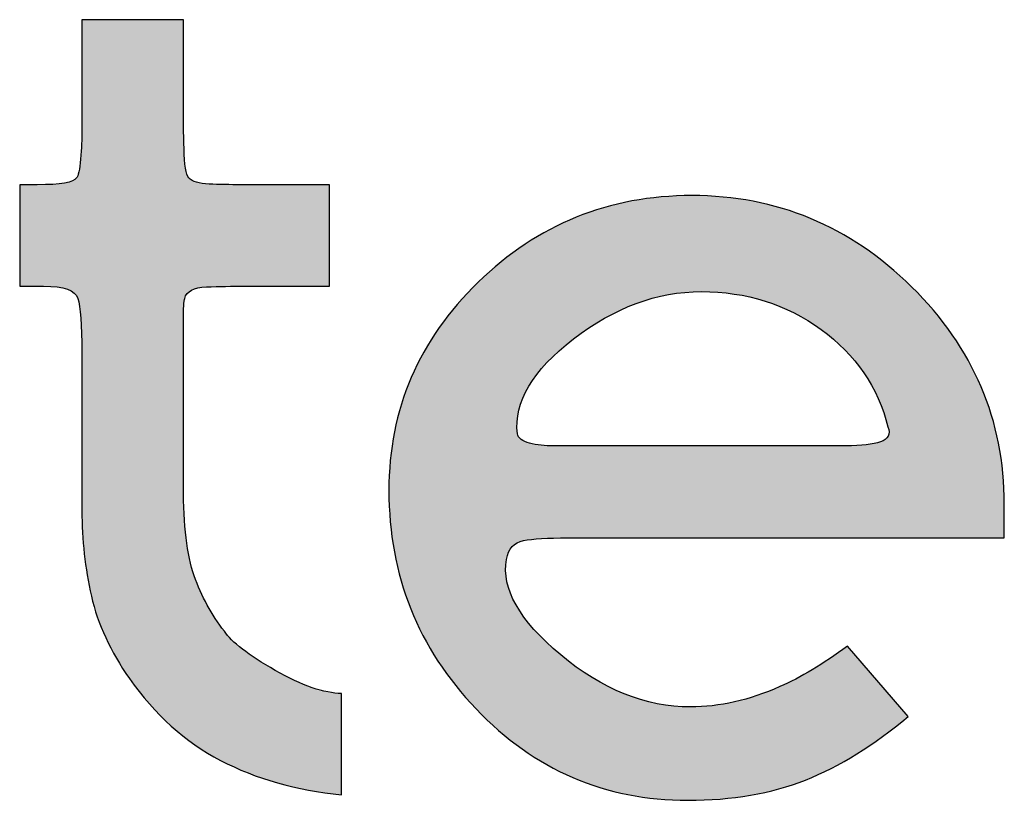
# Model space of a CAD drawing. Header units: millimetres. Extents: x -125 to 300, y 6 to 90.
# Tile 29 of 132: x -8.871 to -8.431, y 22.973 to 23.321. Entities that reach past the tile are written whole.
import ezdxf

# ---------------------------------------------------------------- set-up
doc = ezdxf.new("R2010")
doc.units = ezdxf.units.MM
doc.layers.get('0').update_dxf_attribs({"lineweight": 0})
doc.layers.add('Plano5', color=1, linetype='Continuous')

# ---------------------------------------------------------------- blocks, each defined once
blk = doc.blocks.new('JMULLER')
at = {"layer": 'Plano5', "linetype": 'Continuous', "lineweight": 0}
h = blk.add_hatch(color=7, dxfattribs=at)
h.dxf.hatch_style = 1
edge = h.paths.add_edge_path()
edge.add_spline(control_points=[(144.01603, -14.60474), (144.01603, -14.60474), (144.01603, -14.60474), (144.01603, -14.60474), (144.01603, -14.60474), (144.01715, -14.60028), (144.02161, -14.59791), (144.02956, -14.59763)], knot_values=[0.225, 0.225, 0.225, 0.225, 0.2375, 0.2375, 0.2375, 0.2376, 0.25, 0.25, 0.25, 0.25], degree=3, periodic=0)
edge.add_spline(control_points=[(144.02956, -14.59763), (144.02956, -14.59763), (144.02956, -14.59763), (144.02956, -14.59763), (144.02956, -14.59763), (144.03347, -14.59749), (144.03741, -14.59738), (144.04137, -14.59731)], knot_values=[0.2125, 0.2125, 0.2125, 0.2125, 0.21875, 0.21875, 0.21875, 0.21885, 0.225, 0.225, 0.225, 0.225], degree=3, periodic=0)
edge.add_spline(control_points=[(144.04137, -14.59731), (144.04533, -14.59724), (144.04931, -14.59721), (144.05328, -14.59721), (144.05328, -14.59721), (144.05328, -14.59721), (144.10561, -14.59721), (144.10561, -14.59721), (144.10561, -14.59721), (144.10561, -14.59721), (144.10561, -14.59721), (144.10561, -14.59721)], knot_values=[0.175, 0.175, 0.175, 0.175, 0.1875, 0.1875, 0.1875, 0.1876, 0.2, 0.2, 0.2, 0.2001, 0.2125, 0.2125, 0.2125, 0.2125], degree=3, periodic=0)
edge.add_spline(control_points=[(144.10561, -14.59721), (144.10561, -14.5972), (144.10561, -14.53445), (144.10561, -14.53445), (144.10561, -14.53445), (144.10561, -14.53445), (144.10561, -14.53445), (144.10561, -14.53445)], knot_values=[0.15, 0.15, 0.15, 0.15, 0.1625, 0.1625, 0.1625, 0.1626, 0.175, 0.175, 0.175, 0.175], degree=3, periodic=0)
edge.add_spline(control_points=[(144.10561, -14.53445), (144.10561, -14.53445), (144.05119, -14.53445), (144.05119, -14.53445), (144.05119, -14.53445)], knot_values=[0.125, 0.125, 0.125, 0.125, 0.1375, 0.15, 0.15, 0.15, 0.15], degree=3, periodic=0)
edge.add_spline(control_points=[(144.05119, -14.53445), (144.04757, -14.53445), (144.04408, -14.53441), (144.04073, -14.53434)], knot_values=[0.1125, 0.1125, 0.1125, 0.1125, 0.125, 0.125, 0.125, 0.125], degree=3, periodic=0)
edge.add_spline(control_points=[(144.04073, -14.53434), (144.03738, -14.53427), (144.03417, -14.53417), (144.0311, -14.53403), (144.0311, -14.53403), (144.02496, -14.53375), (144.02078, -14.53249), (144.01854, -14.53026)], knot_values=[0.075, 0.075, 0.075, 0.075, 0.0875, 0.0875, 0.0875, 0.0876, 0.1125, 0.1125, 0.1125, 0.1125], degree=3, periodic=0)
edge.add_spline(control_points=[(144.01854, -14.53026), (144.01854, -14.53026), (144.01854, -14.53026), (144.01854, -14.53026), (144.01854, -14.53026), (144.01687, -14.52803), (144.01589, -14.52203), (144.01561, -14.51227)], knot_values=[0.05, 0.05, 0.05, 0.05, 0.0625, 0.0625, 0.0625, 0.0626, 0.075, 0.075, 0.075, 0.075], degree=3, periodic=0)
edge.add_spline(control_points=[(144.01561, -14.51227), (144.01561, -14.51227), (144.01561, -14.51227), (144.01561, -14.51227), (144.01561, -14.51227), (144.01548, -14.50739), (144.01537, -14.50268), (144.0153, -14.49814)], knot_values=[0.0375, 0.0375, 0.0375, 0.0375, 0.04375, 0.04375, 0.04375, 0.04385, 0.05, 0.05, 0.05, 0.05], degree=3, periodic=0)
edge.add_spline(control_points=[(144.0153, -14.49814), (144.01524, -14.49361), (144.0152, -14.48925), (144.0152, -14.48507), (144.0152, -14.48507), (144.0152, -14.48507), (144.0152, -14.43235), (144.0152, -14.43235)], knot_values=[0, 0, 0, 0, 0.0125, 0.0125, 0.0125, 0.0126, 0.0375, 0.0375, 0.0375, 0.0375], degree=3, periodic=0)
edge.add_spline(control_points=[(144.0152, -14.43235), (144.0152, -14.43235), (144.0152, -14.43235), (144.0152, -14.43235), (144.0152, -14.43235), (143.95241, -14.43235), (143.95241, -14.43235), (143.95241, -14.43235), (143.95241, -14.43235), (143.95241, -14.48339), (143.95241, -14.4834)], knot_values=[0.95, 0.95, 0.95, 0.95, 0.962501, 0.962501, 0.962501, 0.975001, 0.975001, 0.975001, 0.975101, 1, 1, 1, 1], degree=3, periodic=0)
edge.add_spline(control_points=[(143.95241, -14.4834), (143.95241, -14.4834), (143.95241, -14.4834), (143.95241, -14.4834), (143.95241, -14.4834), (143.95241, -14.48563), (143.95241, -14.49149), (143.95241, -14.50097)], knot_values=[0.925, 0.925, 0.925, 0.925, 0.937501, 0.937501, 0.937501, 0.937601, 0.95, 0.95, 0.95, 0.95], degree=3, periodic=0)
edge.add_spline(control_points=[(143.95241, -14.50097), (143.95241, -14.50097), (143.95241, -14.50097), (143.95241, -14.50097), (143.95241, -14.50097), (143.95241, -14.50348), (143.95234, -14.5062), (143.9522, -14.50913)], knot_values=[0.9125, 0.9125, 0.9125, 0.9125, 0.91875, 0.91875, 0.91875, 0.91885, 0.925, 0.925, 0.925, 0.925], degree=3, periodic=0)
edge.add_spline(control_points=[(143.9522, -14.50913), (143.95206, -14.51206), (143.95185, -14.5152), (143.95157, -14.51855), (143.95157, -14.51855), (143.95102, -14.52524), (143.95018, -14.52915), (143.94906, -14.53026)], knot_values=[0.875, 0.875, 0.875, 0.875, 0.8875, 0.8875, 0.8875, 0.8876, 0.9125, 0.9125, 0.9125, 0.9125], degree=3, periodic=0)
edge.add_spline(control_points=[(143.94906, -14.53026), (143.94906, -14.53026), (143.94906, -14.53026), (143.94906, -14.53026), (143.94906, -14.53026), (143.94739, -14.53305), (143.9393, -14.53445), (143.92479, -14.53445)], knot_values=[0.85, 0.85, 0.85, 0.85, 0.8625, 0.8625, 0.8625, 0.8626, 0.875, 0.875, 0.875, 0.875], degree=3, periodic=0)
edge.add_spline(control_points=[(143.92479, -14.53445), (143.92479, -14.53445), (143.92479, -14.53445), (143.92479, -14.53445), (143.92479, -14.53445), (143.9234, -14.53445), (143.92179, -14.53445), (143.91998, -14.53445)], knot_values=[0.8375, 0.8375, 0.8375, 0.8375, 0.84375, 0.84375, 0.84375, 0.84385, 0.85, 0.85, 0.85, 0.85], degree=3, periodic=0)
edge.add_spline(control_points=[(143.91998, -14.53445), (143.91816, -14.53445), (143.91614, -14.53445), (143.91391, -14.53445), (143.91391, -14.53445), (143.91391, -14.53445), (143.91391, -14.5972), (143.91391, -14.59721)], knot_values=[0.8, 0.8, 0.8, 0.8, 0.8125, 0.8125, 0.8125, 0.8126, 0.8375, 0.8375, 0.8375, 0.8375], degree=3, periodic=0)
edge.add_spline(control_points=[(143.91391, -14.59721), (143.91391, -14.59721), (143.91391, -14.59721), (143.91391, -14.59721), (143.91391, -14.59721), (143.91711, -14.59721), (143.92214, -14.59721), (143.92869, -14.59721)], knot_values=[0.775, 0.775, 0.775, 0.775, 0.7875, 0.7875, 0.7875, 0.7876, 0.8, 0.8, 0.8, 0.8], degree=3, periodic=0)
edge.add_spline(control_points=[(143.92869, -14.59721), (143.92869, -14.59721), (143.92869, -14.59721), (143.92869, -14.59721), (143.92869, -14.59721), (143.94125, -14.59721), (143.94837, -14.59972), (143.9499, -14.60474)], knot_values=[0.75, 0.75, 0.75, 0.75, 0.7625, 0.7625, 0.7625, 0.7626, 0.775, 0.775, 0.775, 0.775], degree=3, periodic=0)
edge.add_spline(control_points=[(143.9499, -14.60474), (143.9499, -14.60474), (143.9499, -14.60474), (143.9499, -14.60474), (143.9499, -14.60474), (143.95157, -14.60976), (143.95241, -14.62092), (143.95241, -14.63822)], knot_values=[0.725, 0.725, 0.725, 0.725, 0.7375, 0.7375, 0.7375, 0.7376, 0.75, 0.75, 0.75, 0.75], degree=3, periodic=0)
edge.add_spline(control_points=[(143.95241, -14.63822), (143.95241, -14.63822), (143.95241, -14.63822), (143.95241, -14.63822), (143.95241, -14.63822), (143.95241, -14.63989), (143.95241, -14.64191), (143.95241, -14.64428)], knot_values=[0.7125, 0.7125, 0.7125, 0.7125, 0.71875, 0.71875, 0.71875, 0.71885, 0.725, 0.725, 0.725, 0.725], degree=3, periodic=0)
edge.add_spline(control_points=[(143.95241, -14.64428), (143.95241, -14.64665), (143.95241, -14.64937), (143.95241, -14.65244), (143.95241, -14.65244), (143.95241, -14.65411), (143.95241, -14.656), (143.95241, -14.65809)], knot_values=[0.6875, 0.6875, 0.6875, 0.6875, 0.7, 0.7, 0.7, 0.7001, 0.7125, 0.7125, 0.7125, 0.7125], degree=3, periodic=0)
edge.add_spline(control_points=[(143.95241, -14.65809), (143.95241, -14.66018), (143.95241, -14.66249), (143.95241, -14.665), (143.95241, -14.665), (143.95241, -14.66555), (143.95241, -14.66625), (143.95241, -14.66709)], knot_values=[0.6625, 0.6625, 0.6625, 0.6625, 0.675, 0.675, 0.675, 0.6751, 0.6875, 0.6875, 0.6875, 0.6875], degree=3, periodic=0)
edge.add_spline(control_points=[(143.95241, -14.66709), (143.95241, -14.66792), (143.95241, -14.6689), (143.95241, -14.67002), (143.95241, -14.67002), (143.95241, -14.67002), (143.95241, -14.71102), (143.95241, -14.71102)], knot_values=[0.625, 0.625, 0.625, 0.625, 0.6375, 0.6375, 0.6375, 0.6376, 0.6625, 0.6625, 0.6625, 0.6625], degree=3, periodic=0)
edge.add_spline(control_points=[(143.95241, -14.71102), (143.95241, -14.71102), (143.95241, -14.71102), (143.95241, -14.71102), (143.95241, -14.71549), (143.95241, -14.72386), (143.95241, -14.73613)], knot_values=[0.6, 0.6, 0.6, 0.6, 0.6125, 0.6125, 0.6125, 0.625, 0.625, 0.625, 0.625], degree=3, periodic=0)
edge.add_spline(control_points=[(143.95241, -14.73613), (143.95241, -14.73613), (143.95241, -14.73613), (143.95241, -14.73613), (143.95241, -14.73613), (143.95241, -14.75398), (143.95436, -14.77156), (143.95827, -14.78885)], knot_values=[0.575, 0.575, 0.575, 0.575, 0.5875, 0.5875, 0.5875, 0.5876, 0.6, 0.6, 0.6, 0.6], degree=3, periodic=0)
edge.add_spline(control_points=[(143.95827, -14.78885), (143.95827, -14.78885), (143.95827, -14.78885), (143.95827, -14.78885), (143.95827, -14.78885), (143.96218, -14.80615), (143.97014, -14.82316), (143.98185, -14.8399)], knot_values=[0.55, 0.55, 0.55, 0.55, 0.5625, 0.5625, 0.5625, 0.5626, 0.575, 0.575, 0.575, 0.575], degree=3, periodic=0)
edge.add_spline(control_points=[(143.98185, -14.8399), (143.98185, -14.8399), (143.98185, -14.8399), (143.98185, -14.8399), (143.98185, -14.8399), (143.99761, -14.86222), (144.01631, -14.87909), (144.03822, -14.89053)], knot_values=[0.525, 0.525, 0.525, 0.525, 0.5375, 0.5375, 0.5375, 0.5376, 0.55, 0.55, 0.55, 0.55], degree=3, periodic=0)
edge.add_spline(control_points=[(144.03822, -14.89053), (144.03822, -14.89053), (144.03822, -14.89053), (144.03822, -14.89053), (144.03822, -14.89053), (144.06012, -14.90197), (144.08509, -14.90908), (144.11314, -14.91187)], knot_values=[0.5, 0.5, 0.5, 0.5, 0.5125, 0.5125, 0.5125, 0.5126, 0.525, 0.525, 0.525, 0.525], degree=3, periodic=0)
edge.add_spline(control_points=[(144.11314, -14.91187), (144.11314, -14.91187), (144.11314, -14.91187), (144.11314, -14.91187), (144.11314, -14.91187), (144.11314, -14.91187), (144.11314, -14.84911), (144.11314, -14.84911)], knot_values=[0.475, 0.475, 0.475, 0.475, 0.4875, 0.4875, 0.4875, 0.4876, 0.5, 0.5, 0.5, 0.5], degree=3, periodic=0)
edge.add_spline(control_points=[(144.11314, -14.84911), (144.11314, -14.84911), (144.1024, -14.84911), (144.08886, -14.84436), (144.07212, -14.83488)], knot_values=[0.45, 0.45, 0.45, 0.45, 0.4625, 0.475, 0.475, 0.475, 0.475], degree=3, periodic=0)
edge.add_spline(control_points=[(144.07212, -14.83488), (144.07212, -14.83488), (144.07212, -14.83488), (144.07212, -14.83488), (144.07212, -14.83488), (144.05552, -14.8254), (144.04505, -14.81731), (144.04059, -14.81061)], knot_values=[0.425, 0.425, 0.425, 0.425, 0.4375, 0.4375, 0.4375, 0.4376, 0.45, 0.45, 0.45, 0.45], degree=3, periodic=0)
edge.add_spline(control_points=[(144.04059, -14.81061), (144.04059, -14.81061), (144.04059, -14.81061), (144.04059, -14.81061), (144.04059, -14.81061), (144.03263, -14.80057), (144.02649, -14.78913), (144.02189, -14.7763)], knot_values=[0.4, 0.4, 0.4, 0.4, 0.4125, 0.4125, 0.4125, 0.4126, 0.425, 0.425, 0.425, 0.425], degree=3, periodic=0)
edge.add_spline(control_points=[(144.02189, -14.7763), (144.02189, -14.7763), (144.02189, -14.7763), (144.02189, -14.7763), (144.02189, -14.7763), (144.01743, -14.76347), (144.0152, -14.74506), (144.0152, -14.72107)], knot_values=[0.375, 0.375, 0.375, 0.375, 0.3875, 0.3875, 0.3875, 0.3876, 0.4, 0.4, 0.4, 0.4], degree=3, periodic=0)
edge.add_spline(control_points=[(144.0152, -14.72107), (144.0152, -14.72107), (144.0152, -14.72107), (144.0152, -14.72107), (144.0152, -14.72107), (144.0152, -14.72107), (144.0152, -14.66667), (144.0152, -14.66667)], knot_values=[0.35, 0.35, 0.35, 0.35, 0.3625, 0.3625, 0.3625, 0.3626, 0.375, 0.375, 0.375, 0.375], degree=3, periodic=0)
edge.add_spline(control_points=[(144.0152, -14.66667), (144.0152, -14.66667), (144.0152, -14.66555), (144.0152, -14.66193), (144.0152, -14.65579)], knot_values=[0.325, 0.325, 0.325, 0.325, 0.3375, 0.35, 0.35, 0.35, 0.35], degree=3, periodic=0)
edge.add_spline(control_points=[(144.0152, -14.65579), (144.0152, -14.65579), (144.0152, -14.65579), (144.0152, -14.65579), (144.0152, -14.65579), (144.0152, -14.65272), (144.0152, -14.64951), (144.0152, -14.64616)], knot_values=[0.3125, 0.3125, 0.3125, 0.3125, 0.31875, 0.31875, 0.31875, 0.31885, 0.325, 0.325, 0.325, 0.325], degree=3, periodic=0)
edge.add_spline(control_points=[(144.0152, -14.64616), (144.0152, -14.64282), (144.0152, -14.63933), (144.0152, -14.63571), (144.0152, -14.63571), (144.0152, -14.63347), (144.0152, -14.63089), (144.0152, -14.62796)], knot_values=[0.2875, 0.2875, 0.2875, 0.2875, 0.3, 0.3, 0.3, 0.3001, 0.3125, 0.3125, 0.3125, 0.3125], degree=3, periodic=0)
edge.add_spline(control_points=[(144.0152, -14.62796), (144.0152, -14.62503), (144.0152, -14.62176), (144.0152, -14.61813), (144.0152, -14.61813), (144.0152, -14.61088), (144.01548, -14.60642), (144.01603, -14.60474)], knot_values=[0.25, 0.25, 0.25, 0.25, 0.2625, 0.2625, 0.2625, 0.2626, 0.2875, 0.2875, 0.2875, 0.2875], degree=3, periodic=0)
h = blk.add_hatch(color=7, dxfattribs=at)
h.dxf.hatch_style = 1
edge = h.paths.add_edge_path()
edge.add_spline(control_points=[(144.46597, -14.59763), (144.46597, -14.59763), (144.46597, -14.59763), (144.46597, -14.59763), (144.46597, -14.59763), (144.42774, -14.55997), (144.3824, -14.54114), (144.32994, -14.54114)], knot_values=[0.82353, 0.82353, 0.82353, 0.82353, 0.852942, 0.852942, 0.852942, 0.853042, 0.882354, 0.882354, 0.882354, 0.882354], degree=3, periodic=0)
edge.add_spline(control_points=[(144.32994, -14.54114), (144.32994, -14.54114), (144.32994, -14.54114), (144.32994, -14.54114), (144.32994, -14.54114), (144.2786, -14.54114), (144.23451, -14.55899), (144.19768, -14.59469)], knot_values=[0.764706, 0.764706, 0.764706, 0.764706, 0.794119, 0.794119, 0.794119, 0.794219, 0.82353, 0.82353, 0.82353, 0.82353], degree=3, periodic=0)
edge.add_spline(control_points=[(144.19768, -14.59469), (144.19768, -14.5947), (144.19768, -14.5947), (144.19768, -14.5947), (144.19768, -14.5947), (144.16085, -14.63041), (144.14243, -14.67336), (144.14243, -14.72357)], knot_values=[0.705883, 0.705883, 0.705883, 0.705883, 0.735295, 0.735295, 0.735295, 0.735395, 0.764706, 0.764706, 0.764706, 0.764706], degree=3, periodic=0)
edge.add_spline(control_points=[(144.14243, -14.72357), (144.14243, -14.72357), (144.14243, -14.72358), (144.14243, -14.72358), (144.14243, -14.72358), (144.14243, -14.77602), (144.16043, -14.82106), (144.19642, -14.85872)], knot_values=[0.647059, 0.647059, 0.647059, 0.647059, 0.676471, 0.676471, 0.676471, 0.676571, 0.705883, 0.705883, 0.705883, 0.705883], degree=3, periodic=0)
edge.add_spline(control_points=[(144.19642, -14.85872), (144.19642, -14.85872), (144.19642, -14.85873), (144.19642, -14.85873), (144.19642, -14.85873), (144.23242, -14.89639), (144.27609, -14.91522), (144.32743, -14.91522)], knot_values=[0.588236, 0.588236, 0.588236, 0.588236, 0.617648, 0.617648, 0.617648, 0.617748, 0.647059, 0.647059, 0.647059, 0.647059], degree=3, periodic=0)
edge.add_spline(control_points=[(144.32743, -14.91522), (144.32743, -14.91522), (144.32743, -14.91522), (144.32743, -14.91522), (144.32743, -14.91522), (144.35478, -14.91522), (144.37906, -14.91103), (144.40026, -14.90267)], knot_values=[0.529412, 0.529412, 0.529412, 0.529412, 0.558824, 0.558824, 0.558824, 0.558924, 0.588236, 0.588236, 0.588236, 0.588236], degree=3, periodic=0)
edge.add_spline(control_points=[(144.40026, -14.90267), (144.40026, -14.90267), (144.40026, -14.90267), (144.40026, -14.90267), (144.40026, -14.90267), (144.42147, -14.8943), (144.44267, -14.88119), (144.46388, -14.86333)], knot_values=[0.470589, 0.470589, 0.470589, 0.470589, 0.500001, 0.500001, 0.500001, 0.500101, 0.529412, 0.529412, 0.529412, 0.529412], degree=3, periodic=0)
edge.add_spline(control_points=[(144.46388, -14.86333), (144.46388, -14.86333), (144.46388, -14.86333), (144.46388, -14.86333), (144.46388, -14.86333), (144.46388, -14.86333), (144.42621, -14.81982), (144.42621, -14.81982)], knot_values=[0.411765, 0.411765, 0.411765, 0.411765, 0.441177, 0.441177, 0.441177, 0.441277, 0.470589, 0.470589, 0.470589, 0.470589], degree=3, periodic=0)
edge.add_spline(control_points=[(144.42621, -14.81982), (144.42621, -14.81982), (144.42245, -14.8226), (144.41875, -14.82522), (144.41512, -14.82766)], knot_values=[0.397059, 0.397059, 0.397059, 0.397059, 0.404412, 0.411765, 0.411765, 0.411765, 0.411765], degree=3, periodic=0)
edge.add_spline(control_points=[(144.41512, -14.82766), (144.40787, -14.83254), (144.40089, -14.83672), (144.3942, -14.84021)], knot_values=[0.367647, 0.367647, 0.367647, 0.367647, 0.397059, 0.397059, 0.397059, 0.397059], degree=3, periodic=0)
edge.add_spline(control_points=[(144.3942, -14.84021), (144.39085, -14.84195), (144.38757, -14.84352), (144.38436, -14.84492), (144.38436, -14.84492), (144.36538, -14.85329), (144.34697, -14.85747), (144.3291, -14.85747)], knot_values=[0.294118, 0.294118, 0.294118, 0.294118, 0.308824, 0.308824, 0.308824, 0.308924, 0.367647, 0.367647, 0.367647, 0.367647], degree=3, periodic=0)
edge.add_spline(control_points=[(144.3291, -14.85747), (144.3291, -14.85747), (144.3291, -14.85747), (144.3291, -14.85747), (144.3291, -14.85747), (144.3012, -14.85747), (144.27441, -14.84673), (144.24875, -14.82526)], knot_values=[0.235295, 0.235295, 0.235295, 0.235295, 0.264707, 0.264707, 0.264707, 0.264807, 0.294118, 0.294118, 0.294118, 0.294118], degree=3, periodic=0)
edge.add_spline(control_points=[(144.24875, -14.82526), (144.24875, -14.82526), (144.24875, -14.82526), (144.24875, -14.82526), (144.24875, -14.82526), (144.22307, -14.80378), (144.21191, -14.78411), (144.21526, -14.76626)], knot_values=[0.176471, 0.176471, 0.176471, 0.176471, 0.205883, 0.205883, 0.205883, 0.205983, 0.235295, 0.235295, 0.235295, 0.235295], degree=3, periodic=0)
edge.add_spline(control_points=[(144.21526, -14.76626), (144.21526, -14.76626), (144.21526, -14.76626), (144.21526, -14.76626), (144.21526, -14.76626), (144.21638, -14.75956), (144.21986, -14.75566), (144.22572, -14.75454)], knot_values=[0.117648, 0.117648, 0.117648, 0.117648, 0.14706, 0.14706, 0.14706, 0.14716, 0.176471, 0.176471, 0.176471, 0.176471], degree=3, periodic=0)
edge.add_spline(control_points=[(144.22572, -14.75454), (144.22572, -14.75454), (144.22572, -14.75454), (144.22572, -14.75454), (144.22572, -14.75454), (144.22719, -14.75426), (144.22885, -14.75402), (144.23072, -14.75381)], knot_values=[0.102941, 0.102941, 0.102941, 0.102941, 0.110295, 0.110295, 0.110295, 0.110395, 0.117648, 0.117648, 0.117648, 0.117648], degree=3, periodic=0)
edge.add_spline(control_points=[(144.23072, -14.75381), (144.23446, -14.75339), (144.23901, -14.75311), (144.24438, -14.75297)], knot_values=[0.07353, 0.07353, 0.07353, 0.07353, 0.102941, 0.102941, 0.102941, 0.102941], degree=3, periodic=0)
edge.add_spline(control_points=[(144.24438, -14.75297), (144.24707, -14.7529), (144.24997, -14.75287), (144.25307, -14.75287), (144.25307, -14.75287), (144.25307, -14.75287), (144.52332, -14.75287), (144.52332, -14.75287)], knot_values=[0, 0, 0, 0, 0.014706, 0.014706, 0.014706, 0.014806, 0.07353, 0.07353, 0.07353, 0.07353], degree=3, periodic=0)
edge.add_spline(control_points=[(144.52332, -14.75287), (144.52332, -14.7484), (144.52332, -14.74143), (144.52332, -14.73195), (144.52332, -14.73195), (144.52332, -14.68006), (144.5042, -14.63529), (144.46597, -14.59763)], knot_values=[0.882354, 0.882354, 0.882354, 0.882354, 0.941177, 0.941177, 0.941177, 0.941277, 1, 1, 1, 1], degree=3, periodic=0)
edge = h.paths.add_edge_path(flags=16)
edge.add_spline(control_points=[(144.3358, -14.60056), (144.3358, -14.60056), (144.3358, -14.60056), (144.3358, -14.60056), (144.3358, -14.60056), (144.3637, -14.60056), (144.3884, -14.60837), (144.40988, -14.62399)], knot_values=[0.09091, 0.09091, 0.09091, 0.09091, 0.136365, 0.136365, 0.136365, 0.136465, 0.181819, 0.181819, 0.181819, 0.181819], degree=3, periodic=0)
edge.add_spline(control_points=[(144.40988, -14.62399), (144.40988, -14.62399), (144.40988, -14.62399), (144.40988, -14.62399), (144.40988, -14.62399), (144.43137, -14.63961), (144.44519, -14.6597), (144.45133, -14.68424)], knot_values=[0, 0, 0, 0, 0.045455, 0.045455, 0.045455, 0.045555, 0.09091, 0.09091, 0.09091, 0.09091], degree=3, periodic=0)
edge.add_spline(control_points=[(144.45133, -14.68424), (144.453, -14.68871), (144.45147, -14.69178), (144.44672, -14.69345), (144.44672, -14.69345), (144.44613, -14.69365), (144.4455, -14.69385), (144.44483, -14.69403)], knot_values=[0.897727, 0.897727, 0.897727, 0.897727, 0.988636, 0.988636, 0.988636, 0.988736, 1, 1, 1, 1], degree=3, periodic=0)
edge.add_spline(control_points=[(144.44483, -14.69403), (144.44349, -14.6944), (144.44201, -14.69471), (144.44038, -14.69497)], knot_values=[0.875, 0.875, 0.875, 0.875, 0.897727, 0.897727, 0.897727, 0.897727], degree=3, periodic=0)
edge.add_spline(control_points=[(144.44038, -14.69497), (144.43793, -14.69537), (144.43516, -14.69564), (144.43204, -14.6958)], knot_values=[0.84091, 0.84091, 0.84091, 0.84091, 0.875, 0.875, 0.875, 0.875], degree=3, periodic=0)
edge.add_spline(control_points=[(144.43204, -14.6958), (144.42997, -14.6959), (144.42774, -14.69596), (144.42537, -14.69596), (144.42537, -14.69596), (144.4237, -14.69596), (144.42168, -14.69596), (144.41931, -14.69596)], knot_values=[0.772727, 0.772727, 0.772727, 0.772727, 0.795455, 0.795455, 0.795455, 0.795555, 0.84091, 0.84091, 0.84091, 0.84091], degree=3, periodic=0)
edge.add_spline(control_points=[(144.41931, -14.69596), (144.41694, -14.69596), (144.41422, -14.69596), (144.41115, -14.69596), (144.41115, -14.69596), (144.41115, -14.69596), (144.25544, -14.69596), (144.25544, -14.69596), (144.25544, -14.69596)], knot_values=[0.636364, 0.636364, 0.636364, 0.636364, 0.681818, 0.681818, 0.681818, 0.681918, 0.727273, 0.772727, 0.772727, 0.772727, 0.772727], degree=3, periodic=0)
edge.add_spline(control_points=[(144.25544, -14.69596), (144.25433, -14.69596), (144.25286, -14.69596), (144.25105, -14.69596)], knot_values=[0.590909, 0.590909, 0.590909, 0.590909, 0.636364, 0.636364, 0.636364, 0.636364], degree=3, periodic=0)
edge.add_spline(control_points=[(144.25105, -14.69596), (144.24923, -14.69596), (144.24707, -14.69596), (144.24456, -14.69596), (144.24456, -14.69596), (144.24316, -14.69596), (144.2418, -14.69592), (144.24048, -14.69585)], knot_values=[0.522727, 0.522727, 0.522727, 0.522727, 0.568181, 0.568181, 0.568181, 0.568281, 0.590909, 0.590909, 0.590909, 0.590909], degree=3, periodic=0)
edge.add_spline(control_points=[(144.24048, -14.69585), (144.23915, -14.69578), (144.23786, -14.69568), (144.2366, -14.69554)], knot_values=[0.5, 0.5, 0.5, 0.5, 0.522727, 0.522727, 0.522727, 0.522727], degree=3, periodic=0)
edge.add_spline(control_points=[(144.23294, -14.69501), (144.23176, -14.69481), (144.23061, -14.69456), (144.22949, -14.69429), (144.22949, -14.69429), (144.22893, -14.69415), (144.2284, -14.69399), (144.22791, -14.69383)], knot_values=[0.443181, 0.443181, 0.443181, 0.443181, 0.465909, 0.465909, 0.465909, 0.466009, 0.477273, 0.477273, 0.477273, 0.477273], degree=3, periodic=0)
edge.add_spline(control_points=[(144.22475, -14.69234), (144.22441, -14.69211), (144.22409, -14.69186), (144.22381, -14.69161)], knot_values=[0.403409, 0.403409, 0.403409, 0.403409, 0.414773, 0.414773, 0.414773, 0.414773], degree=3, periodic=0)
edge.add_spline(control_points=[(144.22209, -14.68894), (144.22204, -14.68877), (144.222, -14.6886), (144.22196, -14.68843), (144.22196, -14.68843), (144.21972, -14.6689), (144.2313, -14.64938), (144.2567, -14.62985)], knot_values=[0.272728, 0.272728, 0.272728, 0.272728, 0.278411, 0.278411, 0.278411, 0.278511, 0.369319, 0.369319, 0.369319, 0.369319], degree=3, periodic=0)
edge.add_spline(control_points=[(144.2567, -14.62985), (144.2567, -14.62985), (144.2567, -14.62985), (144.2567, -14.62985), (144.2567, -14.62985), (144.28209, -14.61032), (144.30845, -14.60056), (144.3358, -14.60056)], knot_values=[0.181819, 0.181819, 0.181819, 0.181819, 0.227274, 0.227274, 0.227274, 0.227374, 0.272728, 0.272728, 0.272728, 0.272728], degree=3, periodic=0)
at = {"layer": 'Plano5', "color": 7}
for points, knots in [([(144.0152, -14.43235), (144.0152, -14.43235), (144.0152, -14.48507), (144.0152, -14.48507), (144.0152, -14.48507), (144.0152, -14.49344), (144.01534, -14.50251), (144.01561, -14.51227), (144.01561, -14.51227), (144.01589, -14.52203), (144.01687, -14.52803), (144.01854, -14.53026), (144.01854, -14.53026), (144.02078, -14.53249), (144.02496, -14.53375), (144.0311, -14.53403), (144.0311, -14.53403), (144.03724, -14.53431), (144.04394, -14.53445), (144.05119, -14.53445), (144.05119, -14.53445), (144.05119, -14.53445), (144.10561, -14.53445), (144.10561, -14.53445), (144.10561, -14.53445), (144.10561, -14.53445), (144.10561, -14.59721), (144.10561, -14.59721), (144.10561, -14.59721), (144.10561, -14.59721), (144.05328, -14.59721), (144.05328, -14.59721), (144.05328, -14.59721), (144.04533, -14.59721), (144.03738, -14.59735), (144.02956, -14.59763), (144.02956, -14.59763), (144.02161, -14.59791), (144.01715, -14.60028), (144.01603, -14.60474), (144.01603, -14.60474), (144.01548, -14.60642), (144.0152, -14.61088), (144.0152, -14.61813), (144.0152, -14.61813), (144.0152, -14.62539), (144.0152, -14.63124), (144.0152, -14.63571), (144.0152, -14.63571), (144.0152, -14.64296), (144.0152, -14.64965), (144.0152, -14.65579), (144.0152, -14.65579), (144.0152, -14.66193), (144.0152, -14.66555), (144.0152, -14.66667), (144.0152, -14.66667), (144.0152, -14.66667), (144.0152, -14.72107), (144.0152, -14.72107), (144.0152, -14.72107), (144.0152, -14.74506), (144.01743, -14.76347), (144.02189, -14.7763), (144.02189, -14.7763), (144.02649, -14.78913), (144.03263, -14.80057), (144.04059, -14.81061), (144.04059, -14.81061), (144.04505, -14.81731), (144.05552, -14.8254), (144.07212, -14.83488), (144.07212, -14.83488), (144.08886, -14.84436), (144.1024, -14.84911), (144.11314, -14.84911), (144.11314, -14.84911), (144.11314, -14.84911), (144.11314, -14.91187), (144.11314, -14.91187), (144.11314, -14.91187), (144.08509, -14.90908), (144.06012, -14.90197), (144.03822, -14.89053), (144.03822, -14.89053), (144.01631, -14.87909), (143.99761, -14.86222), (143.98185, -14.8399), (143.98185, -14.8399), (143.97014, -14.82316), (143.96218, -14.80615), (143.95827, -14.78885), (143.95827, -14.78885), (143.95436, -14.77156), (143.95241, -14.75398), (143.95241, -14.73613), (143.95241, -14.73613), (143.95241, -14.72386), (143.95241, -14.71549), (143.95241, -14.71102), (143.95241, -14.71102), (143.95241, -14.71102), (143.95241, -14.67002), (143.95241, -14.67002), (143.95241, -14.67002), (143.95241, -14.66779), (143.95241, -14.66611), (143.95241, -14.665), (143.95241, -14.665), (143.95241, -14.65998), (143.95241, -14.65579), (143.95241, -14.65244), (143.95241, -14.65244), (143.95241, -14.64631), (143.95241, -14.64156), (143.95241, -14.63822), (143.95241, -14.63822), (143.95241, -14.62092), (143.95157, -14.60976), (143.9499, -14.60474), (143.9499, -14.60474), (143.94837, -14.59972), (143.94125, -14.59721), (143.92869, -14.59721), (143.92869, -14.59721), (143.92214, -14.59721), (143.91711, -14.59721), (143.91391, -14.59721), (143.91391, -14.59721), (143.91391, -14.59721), (143.91391, -14.53445), (143.91391, -14.53445), (143.91391, -14.53445), (143.91837, -14.53445), (143.922, -14.53445), (143.92479, -14.53445), (143.92479, -14.53445), (143.9393, -14.53445), (143.94739, -14.53305), (143.94906, -14.53026), (143.94906, -14.53026), (143.95018, -14.52915), (143.95102, -14.52524), (143.95157, -14.51855), (143.95157, -14.51855), (143.95213, -14.51185), (143.95241, -14.50599), (143.95241, -14.50097), (143.95241, -14.50097), (143.95241, -14.49149), (143.95241, -14.48563), (143.95241, -14.4834), (143.95241, -14.4834), (143.95241, -14.4834), (143.95241, -14.43235), (143.95241, -14.43235), (143.95241, -14.43235), (143.95241, -14.43235), (144.0152, -14.43235), (144.0152, -14.43235)], [0, 0, 0, 0, 0.025, 0.025, 0.025, 0.025, 0.05, 0.05, 0.05, 0.05, 0.075, 0.075, 0.075, 0.075, 0.1, 0.1, 0.1, 0.1, 0.125, 0.125, 0.125, 0.125, 0.15, 0.15, 0.15, 0.15, 0.175, 0.175, 0.175, 0.175, 0.2, 0.2, 0.2, 0.2, 0.225, 0.225, 0.225, 0.225, 0.25, 0.25, 0.25, 0.25, 0.275, 0.275, 0.275, 0.275, 0.3, 0.3, 0.3, 0.3, 0.325, 0.325, 0.325, 0.325, 0.35, 0.35, 0.35, 0.35, 0.375, 0.375, 0.375, 0.375, 0.4, 0.4, 0.4, 0.4, 0.425, 0.425, 0.425, 0.425, 0.45, 0.45, 0.45, 0.45, 0.475, 0.475, 0.475, 0.475, 0.5, 0.5, 0.5, 0.5, 0.525, 0.525, 0.525, 0.525, 0.55, 0.55, 0.55, 0.55, 0.575, 0.575, 0.575, 0.575, 0.6, 0.6, 0.6, 0.6, 0.625, 0.625, 0.625, 0.625, 0.65, 0.65, 0.65, 0.65, 0.675, 0.675, 0.675, 0.675, 0.7, 0.7, 0.7, 0.7, 0.725, 0.725, 0.725, 0.725, 0.75, 0.75, 0.75, 0.75, 0.775, 0.775, 0.775, 0.775, 0.8, 0.8, 0.8, 0.8, 0.825, 0.825, 0.825, 0.825, 0.85, 0.85, 0.85, 0.85, 0.875, 0.875, 0.875, 0.875, 0.9, 0.9, 0.9, 0.9, 0.925, 0.925, 0.925, 0.925, 0.95, 0.95, 0.95, 0.95, 0.975, 0.975, 0.975, 0.975, 1, 1, 1, 1]), ([(144.52332, -14.75287), (144.52332, -14.75287), (144.25307, -14.75287), (144.25307, -14.75287), (144.25307, -14.75287), (144.24065, -14.75287), (144.23158, -14.75343), (144.22572, -14.75454), (144.22572, -14.75454), (144.21986, -14.75566), (144.21638, -14.75956), (144.21526, -14.76626), (144.21526, -14.76626), (144.21191, -14.78411), (144.22307, -14.80378), (144.24875, -14.82526), (144.24875, -14.82526), (144.27441, -14.84673), (144.3012, -14.85747), (144.3291, -14.85747), (144.3291, -14.85747), (144.34697, -14.85747), (144.36538, -14.85329), (144.38436, -14.84492), (144.38436, -14.84492), (144.39719, -14.83934), (144.41115, -14.83097), (144.42621, -14.81982), (144.42621, -14.81982), (144.42621, -14.81982), (144.46388, -14.86333), (144.46388, -14.86333), (144.46388, -14.86333), (144.44267, -14.88119), (144.42147, -14.8943), (144.40026, -14.90267), (144.40026, -14.90267), (144.37906, -14.91103), (144.35478, -14.91522), (144.32743, -14.91522), (144.32743, -14.91522), (144.27609, -14.91522), (144.23242, -14.89639), (144.19642, -14.85873), (144.19642, -14.85873), (144.16043, -14.82107), (144.14243, -14.77602), (144.14243, -14.72358), (144.14243, -14.72358), (144.14243, -14.67337), (144.16085, -14.63041), (144.19768, -14.5947), (144.19768, -14.5947), (144.23451, -14.55899), (144.2786, -14.54114), (144.32994, -14.54114), (144.32994, -14.54114), (144.3824, -14.54114), (144.42774, -14.55997), (144.46597, -14.59763), (144.46597, -14.59763), (144.5042, -14.63529), (144.52332, -14.68006), (144.52332, -14.73195), (144.52332, -14.73195), (144.52332, -14.74143), (144.52332, -14.7484), (144.52332, -14.75287)], [0, 0, 0, 0, 0.058824, 0.058824, 0.058824, 0.058824, 0.117647, 0.117647, 0.117647, 0.117647, 0.176471, 0.176471, 0.176471, 0.176471, 0.235294, 0.235294, 0.235294, 0.235294, 0.294118, 0.294118, 0.294118, 0.294118, 0.352941, 0.352941, 0.352941, 0.352941, 0.411765, 0.411765, 0.411765, 0.411765, 0.470588, 0.470588, 0.470588, 0.470588, 0.529412, 0.529412, 0.529412, 0.529412, 0.588235, 0.588235, 0.588235, 0.588235, 0.647059, 0.647059, 0.647059, 0.647059, 0.705882, 0.705882, 0.705882, 0.705882, 0.764706, 0.764706, 0.764706, 0.764706, 0.823529, 0.823529, 0.823529, 0.823529, 0.882353, 0.882353, 0.882353, 0.882353, 0.941176, 0.941176, 0.941176, 0.941176, 1, 1, 1, 1]), ([(144.45133, -14.68424), (144.44519, -14.6597), (144.43137, -14.63961), (144.40988, -14.62399), (144.40988, -14.62399), (144.3884, -14.60837), (144.3637, -14.60056), (144.3358, -14.60056), (144.3358, -14.60056), (144.30845, -14.60056), (144.28209, -14.61032), (144.2567, -14.62985), (144.2567, -14.62985), (144.2313, -14.64938), (144.21972, -14.6689), (144.22196, -14.68843), (144.22196, -14.68843), (144.22251, -14.69122), (144.22502, -14.69317), (144.22949, -14.69429), (144.22949, -14.69429), (144.23395, -14.6954), (144.23897, -14.69596), (144.24456, -14.69596), (144.24456, -14.69596), (144.24958, -14.69596), (144.25321, -14.69596), (144.25544, -14.69596), (144.25544, -14.69596), (144.25544, -14.69596), (144.41115, -14.69596), (144.41115, -14.69596), (144.41115, -14.69596), (144.41728, -14.69596), (144.42203, -14.69596), (144.42537, -14.69596), (144.42537, -14.69596), (144.43486, -14.69596), (144.44197, -14.69512), (144.44672, -14.69345), (144.44672, -14.69345), (144.45147, -14.69178), (144.453, -14.68871), (144.45133, -14.68424)], [0, 0, 0, 0, 0.090909, 0.090909, 0.090909, 0.090909, 0.181818, 0.181818, 0.181818, 0.181818, 0.272727, 0.272727, 0.272727, 0.272727, 0.363636, 0.363636, 0.363636, 0.363636, 0.454545, 0.454545, 0.454545, 0.454545, 0.545455, 0.545455, 0.545455, 0.545455, 0.636364, 0.636364, 0.636364, 0.636364, 0.727273, 0.727273, 0.727273, 0.727273, 0.818182, 0.818182, 0.818182, 0.818182, 0.909091, 0.909091, 0.909091, 0.909091, 1, 1, 1, 1])]:
    blk.add_open_spline(points, degree=3, knots=knots, dxfattribs=at)

msp = doc.modelspace()

# ---------------------------------------------------------------- block references
at = {"color": 0, "xscale": 0.7218114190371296, "yscale": 0.7218114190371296, "zscale": 0.7218114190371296}
msp.add_blockref('JMULLER', (-112.74996, 33.73873), dxfattribs=at)
msp.add_blockref('JMULLER', (-112.74996, 33.73873), dxfattribs=at)

doc.saveas('drawing.dxf')
